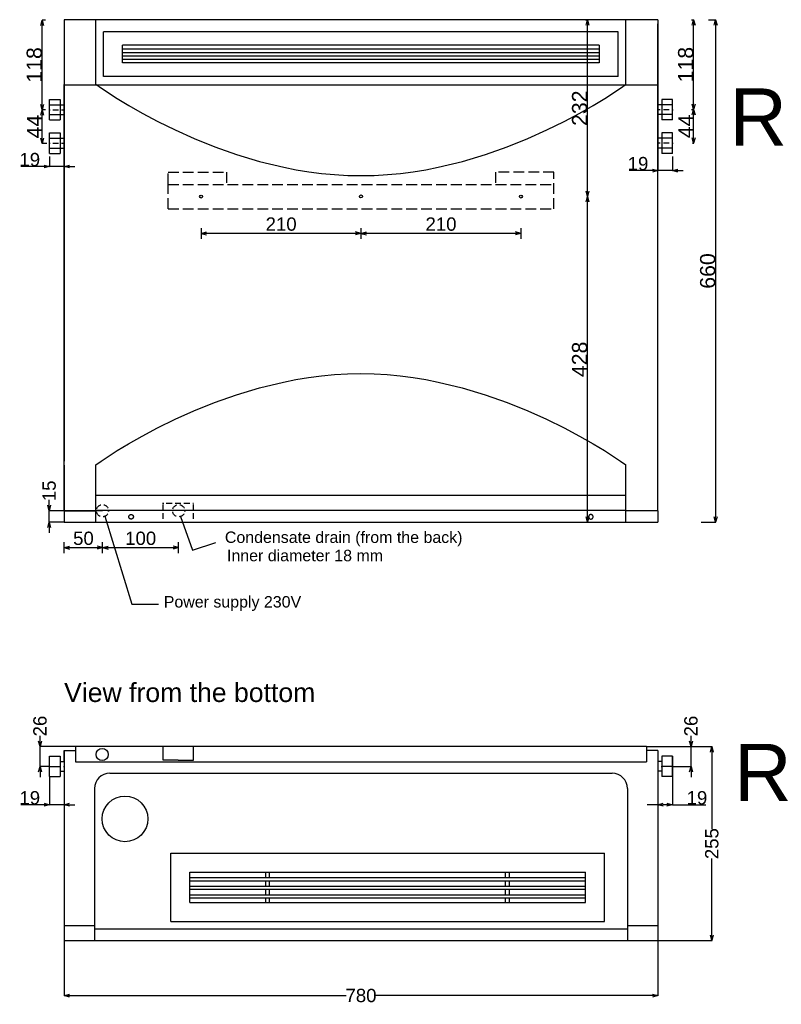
# Model space of a CAD drawing. Extents: x -655 to 2542, y -634 to 2168.
# Tile 2 of 4: x -58 to 942, y -634 to 660. Entities that reach past the tile are written whole.
import ezdxf

# ---------------------------------------------------------------- set-up
doc = ezdxf.new("R2010")
doc.units = 0
doc.header["$MEASUREMENT"] = 0
doc.linetypes.add('Achse', pattern=[11.5, 0, -4, 7.5, 0])
doc.linetypes.add('Hidden Line', pattern=[19.5611, 14.1111, -5.45])
for name, color, linetype in [('Desky', 7, 'Continuous'), ('Kóty délkové', 7, 'Continuous'), ('Křivky', 7, 'Continuous'), ('Nábytek a zařízení', 7, 'Continuous'), ('Oblouky a kružnice', 7, 'Continuous'), ('Popisky', 7, 'Continuous'), ('Střechy', 7, 'Continuous'), ('Textové bloky', 7, 'Continuous'), ('Zdi', 7, 'Continuous'), ('Čáry', 7, 'Continuous')]:
    doc.layers.add(name, color=color, linetype=linetype)
doc.styles.add('GENERATED_STYLE_1', font='ARIAL.ttf')
doc.styles.get("Standard").update_dxf_attribs({"font": 'txt', "bigfont": 'BIGFONT.SHX'})
doc.dimstyles.new('Dimstyle_300', dxfattribs={"dimtxt": 17.5, "dimasz": 7.125, "dimexe": 0.18, "dimexo": 0, "dimgap": 0.09, "dimtad": 1, "dimdec": 0, "dimzin": 0, "dimdsep": 46, "dimtxsty": 'GENERATED_STYLE_1', "dimblk": 'ARROWHEAD_3', "dimblk1": 'ARROWHEAD_3', "dimblk2": 'ARROWHEAD_3', "dimcen": 0.09, "dimclrd": 7, "dimclre": 7, "dimclrt": 7, "dimazin": 0, "dimtfac": 1, "dimtdec": 4, "dimtmove": 0, "dimatfit": 0, "dimfxl": 1, "dimtolj": 1, "dimtzin": 0, "dimarcsym": 0})
doc.dimstyles.new('Dimstyle_30F', dxfattribs={"dimtxt": 17.5, "dimasz": 7.125, "dimexe": 0.18, "dimexo": 0, "dimgap": 0.09, "dimtad": 1, "dimdec": 0, "dimzin": 0, "dimdsep": 46, "dimtxsty": 'GENERATED_STYLE_1', "dimblk": 'ARROWHEAD_3', "dimblk1": 'ARROWHEAD_3', "dimblk2": 'ARROWHEAD_3', "dimcen": 0.09, "dimclrd": 218, "dimclre": 218, "dimclrt": 7, "dimazin": 0, "dimtfac": 1, "dimtdec": 4, "dimtmove": 0, "dimatfit": 0, "dimfxl": 1, "dimtolj": 1, "dimtzin": 0, "dimarcsym": 0})
doc.dimstyles.new('Dimstyle_52E', dxfattribs={"dimtxt": 0.18, "dimasz": 9.12, "dimexe": 0.18, "dimexo": 0.0625, "dimgap": 0.09, "dimtad": 0, "dimtih": 1, "dimtoh": 1, "dimdec": 4, "dimzin": 0, "dimdsep": 46, "dimtxsty": 'Standard', "dimcen": 0.09, "dimadec": 0, "dimazin": 0, "dimtfac": 1, "dimtdec": 4, "dimtmove": 0, "dimatfit": 0, "dimldrblk": 'ARROWHEAD_5', "dimfxl": 1, "dimtolj": 1, "dimtzin": 0, "dimarcsym": 0})
doc.dimstyles.new('Peter', dxfattribs={"dimtxt": 20, "dimasz": 7.125, "dimexe": 0.18, "dimexo": 0, "dimgap": 0.09, "dimtad": 1, "dimdec": 0, "dimzin": 0, "dimdsep": 46, "dimtxsty": 'GENERATED_STYLE_1', "dimblk": 'ARROWHEAD_3', "dimblk1": 'ARROWHEAD_3', "dimblk2": 'ARROWHEAD_3', "dimcen": 0.09, "dimclrd": 7, "dimclre": 7, "dimclrt": 7, "dimazin": 0, "dimtfac": 1, "dimtdec": 4, "dimtmove": 0, "dimatfit": 0, "dimfxl": 1, "dimtolj": 1, "dimtzin": 0, "dimarcsym": 0})

# ---------------------------------------------------------------- blocks, each defined once
blk = doc.blocks.new('SPLINE_1', base_point=(3256, 21306.1))
at = {"layer": 'Křivky', "color": 7, "linetype": 'Continuous'}
blk.add_lwpolyline([(3256, 21306.1), (3263.3, 21311.3), (3284.1, 21324.9), (3299.1, 21334), (3316.9, 21344.1), (3337.3, 21354.9), (3360.1, 21366.1), (3385, 21377.3), (3412, 21388.2), (3440.7, 21398.3), (3471, 21407.4), (3502.7, 21415.1), (3519, 21418.3), (3535.6, 21421), (3552.5, 21423.2), (3569.5, 21424.8), (3586.8, 21425.8), (3604.2, 21426.1), (3621.6, 21425.8), (3638.9, 21424.8), (3655.9, 21423.2), (3672.8, 21421), (3689.4, 21418.3), (3705.7, 21415.1), (3737.4, 21407.4), (3767.7, 21398.3), (3796.4, 21388.2), (3823.4, 21377.3), (3848.3, 21366.1), (3871.1, 21354.9), (3891.5, 21344.1), (3909.3, 21334), (3924.3, 21324.9), (3945.1, 21311.3), (3952.4, 21306.1)], dxfattribs=at)
blk = doc.blocks.new('SPLINE_2', base_point=(3256, 21805.5))
at = {"layer": 'Křivky', "color": 7, "linetype": 'Continuous'}
blk.add_lwpolyline([(3256, 21805.5), (3263.3, 21800.3), (3284.1, 21786.7), (3299.1, 21777.6), (3316.9, 21767.5), (3337.3, 21756.6), (3360.1, 21745.5), (3385, 21734.3), (3412, 21723.4), (3440.7, 21713.3), (3471, 21704.2), (3502.7, 21696.5), (3519, 21693.3), (3535.6, 21690.6), (3552.5, 21688.4), (3569.5, 21686.8), (3586.8, 21685.8), (3604.2, 21685.5), (3621.6, 21685.8), (3638.9, 21686.8), (3655.9, 21688.4), (3672.8, 21690.6), (3689.4, 21693.3), (3705.7, 21696.5), (3737.4, 21704.2), (3767.7, 21713.3), (3796.4, 21723.4), (3823.4, 21734.3), (3848.3, 21745.5), (3871.1, 21756.6), (3891.5, 21767.5), (3909.3, 21777.6), (3924.3, 21786.7), (3945.1, 21800.3), (3952.4, 21805.5)], dxfattribs=at)
blk = doc.blocks.new('ARROWHEAD_3')
at = {"color": 0, "linetype": 'Continuous'}
blk.add_line((0, 0), (-1, 0), dxfattribs=at)
blk.add_lwpolyline([(-1, 0.2679), (0, 0), (-1, -0.2679)], dxfattribs=at)
blk = doc.blocks.new('*D324')
at = {"layer": 'Defpoints', "color": 0}
for p in [(-19.6, 15), (50.5, 15), (0, 0)]:
    blk.add_point(p, dxfattribs=at)
at = {"layer": 'Kóty délkové', "color": 218, "linetype": 'Continuous', "lineweight": -2}
for p, q in [((-19.6, 22.1), (-19.6, 29.3)), ((50.5, 15), (-19.8, 15)), ((-19.6, 0), (-19.6, 15)), ((0, 0), (-19.8, 0)), ((-19.6, 0), (-19.6, -14.2))]:
    blk.add_line(p, q, dxfattribs=at)
at = {"layer": 'Kóty délkové', "color": 218, "lineweight": -2, "xscale": 7.124999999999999, "yscale": 7.124999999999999, "zscale": 7.124999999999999}
for p, rotation in [((-19.6, 15), 269.9999999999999), ((-19.6, 0), 89.99999999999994)]:
    blk.add_blockref('ARROWHEAD_3', p, dxfattribs=dict(at, rotation=rotation))
at = {"layer": 'Kóty délkové', "color": 7, "linetype": 'Continuous', "insert": (-19.6, 41.1), "char_height": 17.5, "attachment_point": 5, "rotation": 90, "style": 'GENERATED_STYLE_1'}
blk.add_mtext('\\A1;15', dxfattribs=at)
blk = doc.blocks.new('*D6')
at = {"layer": 'Kóty délkové', "color": 218, "linetype": 'Continuous'}
for p, q in [((3214.4, 21190.4), (3214.4, 21204.5)), ((3214.4, 21197.5), (3221.7, 21199.4)), ((3214.4, 21197.5), (3264.9, 21197.5)), ((3214.4, 21197.5), (3221.7, 21195.5)), ((3264.9, 21197.5), (3257.7, 21199.4)), ((3264.9, 21197.5), (3257.7, 21195.5))]:
    blk.add_line(p, q, dxfattribs=at)
at = {"layer": 'Kóty délkové', "color": 7, "style": 'GENERATED_STYLE_1', "oblique": 0}
blk.add_text('50', height=17.5, dxfattribs=at).set_placement((3226.2, 21201))
blk = doc.blocks.new('*D7')
at = {"layer": 'Kóty délkové', "color": 218, "linetype": 'Continuous'}
for p, q in [((3214.4, 21197.5), (3264.9, 21197.5)), ((3264.9, 21197.5), (3257.7, 21199.4)), ((3264.9, 21197.5), (3257.7, 21195.5)), ((3264.9, 21190.4), (3264.9, 21204.5)), ((3264.9, 21197.5), (3272.1, 21199.4)), ((3264.9, 21197.5), (3364.9, 21197.5)), ((3264.9, 21197.5), (3272.1, 21195.5)), ((3364.9, 21197.5), (3357.7, 21199.4)), ((3364.9, 21197.5), (3357.7, 21195.5)), ((3364.9, 21190.4), (3364.9, 21204.5))]:
    blk.add_line(p, q, dxfattribs=at)
at = {"layer": 'Kóty délkové', "color": 7, "style": 'GENERATED_STYLE_1', "oblique": 0}
blk.add_text('100', height=17.5, dxfattribs=at).set_placement((3294.6, 21201))
blk = doc.blocks.new('*D325')
at = {"layer": 'Defpoints', "color": 0}
for p in [(765, -295), (850.9, -295), (780, -550)]:
    blk.add_point(p, dxfattribs=at)
at = {"layer": 'Kóty délkové', "color": 7, "linetype": 'Continuous', "lineweight": -2}
for p, q in [((765, -295), (851.1, -295)), ((850.9, -302.1), (850.9, -402.9)), ((850.9, -542.9), (850.9, -442.1)), ((780, -550), (851.1, -550))]:
    blk.add_line(p, q, dxfattribs=at)
at = {"layer": 'Kóty délkové', "color": 7, "lineweight": -2, "xscale": 7.124999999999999, "yscale": 7.124999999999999, "zscale": 7.124999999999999}
for p, rotation in [((850.9, -295), 89.99999999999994), ((850.9, -550), 269.9999999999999)]:
    blk.add_blockref('ARROWHEAD_3', p, dxfattribs=dict(at, rotation=rotation))
at = {"layer": 'Kóty délkové', "color": 7, "linetype": 'Continuous', "insert": (850.9, -422.5), "char_height": 17.5, "attachment_point": 5, "rotation": 90, "style": 'GENERATED_STYLE_1'}
blk.add_mtext('\\A1;255', dxfattribs=at)
blk = doc.blocks.new('*D326')
at = {"layer": 'Defpoints', "color": 0}
for p in [(0, -550), (780, -550), (780, -622.2)]:
    blk.add_point(p, dxfattribs=at)
at = {"layer": 'Kóty délkové', "color": 7, "linetype": 'Continuous', "lineweight": -2}
for p, q in [((0, -550), (0, -622.4)), ((780, -550), (780, -622.4)), ((7.1, -622.2), (370.7, -622.2)), ((772.9, -622.2), (409.3, -622.2))]:
    blk.add_line(p, q, dxfattribs=at)
at = {"layer": 'Kóty délkové', "color": 7, "lineweight": -2, "xscale": 7.124999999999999, "yscale": 7.124999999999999, "zscale": 7.124999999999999}
for p, rotation in [((0, -622.2), 179.9999999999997), ((780, -622.2), 359.9999999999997)]:
    blk.add_blockref('ARROWHEAD_3', p, dxfattribs=dict(at, rotation=rotation))
at = {"layer": 'Kóty délkové', "color": 7, "linetype": 'Continuous', "insert": (390, -622.2), "char_height": 17.5, "attachment_point": 5, "style": 'GENERATED_STYLE_1'}
blk.add_mtext('\\A1;780', dxfattribs=at)
blk = doc.blocks.new('*D329')
at = {"layer": 'Defpoints', "color": 0}
for p in [(0, 660), (-19, 480.5), (-19, 467.3)]:
    blk.add_point(p, dxfattribs=at)
at = {"layer": 'Kóty délkové', "color": 7, "linetype": 'Continuous', "lineweight": -2}
for p, q in [((0, 660), (0, 467.1)), ((-19, 480.5), (-19, 467.1)), ((-19, 467.3), (-56.9, 467.3)), ((0, 467.3), (-19, 467.3)), ((0, 467.3), (14.3, 467.3))]:
    blk.add_line(p, q, dxfattribs=at)
at = {"layer": 'Kóty délkové', "color": 7, "lineweight": -2, "xscale": 7.124999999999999, "yscale": 7.124999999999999, "zscale": 7.124999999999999}
blk.add_blockref('ARROWHEAD_3', (-19, 467.3), dxfattribs=at)
at = {"layer": 'Kóty délkové', "color": 7, "lineweight": -2, "xscale": 7.124999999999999, "yscale": 7.124999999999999, "zscale": 7.124999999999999, "rotation": 180}
blk.add_blockref('ARROWHEAD_3', (0, 467.3), dxfattribs=at)
at = {"layer": 'Kóty délkové', "color": 7, "linetype": 'Continuous', "insert": (-45.1, 476.3), "char_height": 17.5, "attachment_point": 5, "style": 'GENERATED_STYLE_1'}
blk.add_mtext('\\A1;19', dxfattribs=at)
blk = doc.blocks.new('*D330')
at = {"layer": 'Defpoints', "color": 0}
for p in [(780, 660), (799, 480.5), (780, 462)]:
    blk.add_point(p, dxfattribs=at)
at = {"layer": 'Kóty délkové', "color": 7, "linetype": 'Continuous', "lineweight": -2}
for p, q in [((780, 660), (780, 461.8)), ((799, 480.5), (799, 461.8)), ((780, 462), (742.1, 462)), ((799, 462), (780, 462)), ((799, 462), (813.2, 462))]:
    blk.add_line(p, q, dxfattribs=at)
at = {"layer": 'Kóty délkové', "color": 7, "lineweight": -2, "xscale": 7.124999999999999, "yscale": 7.124999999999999, "zscale": 7.124999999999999}
blk.add_blockref('ARROWHEAD_3', (780, 462), dxfattribs=at)
at = {"layer": 'Kóty délkové', "color": 7, "lineweight": -2, "xscale": 7.124999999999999, "yscale": 7.124999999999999, "zscale": 7.124999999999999, "rotation": 180}
blk.add_blockref('ARROWHEAD_3', (799, 462), dxfattribs=at)
at = {"layer": 'Kóty délkové', "color": 7, "linetype": 'Continuous', "insert": (753.9, 471), "char_height": 17.5, "attachment_point": 5, "style": 'GENERATED_STYLE_1'}
blk.add_mtext('\\A1;19', dxfattribs=at)
blk = doc.blocks.new('*D331')
at = {"layer": 'Defpoints', "color": 0}
for p in [(765, -295), (823.5, -295), (799, -321)]:
    blk.add_point(p, dxfattribs=at)
at = {"layer": 'Kóty délkové', "color": 7, "linetype": 'Continuous', "lineweight": -2}
for p, q in [((823.5, -287.9), (823.5, -280.8)), ((765, -295), (823.7, -295)), ((823.5, -321), (823.5, -295)), ((799, -321), (823.7, -321)), ((823.5, -321), (823.5, -335.3))]:
    blk.add_line(p, q, dxfattribs=at)
at = {"layer": 'Kóty délkové', "color": 7, "lineweight": -2, "xscale": 7.124999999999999, "yscale": 7.124999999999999, "zscale": 7.124999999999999}
for p, rotation in [((823.5, -295), 270), ((823.5, -321), 90)]:
    blk.add_blockref('ARROWHEAD_3', p, dxfattribs=dict(at, rotation=rotation))
at = {"layer": 'Kóty délkové', "color": 7, "linetype": 'Continuous', "insert": (823.5, -268), "char_height": 17.5, "attachment_point": 5, "rotation": 90, "style": 'GENERATED_STYLE_1'}
blk.add_mtext('\\A1;26', dxfattribs=at)
blk = doc.blocks.new('*D332')
at = {"layer": 'Defpoints', "color": 0}
for p in [(-31.6, -295), (15, -295), (-19, -321)]:
    blk.add_point(p, dxfattribs=at)
at = {"layer": 'Kóty délkové', "color": 7, "linetype": 'Continuous', "lineweight": -2}
for p, q in [((-31.6, -287.9), (-31.6, -280.8)), ((15, -295), (-31.8, -295)), ((-31.6, -321), (-31.6, -295)), ((-19, -321), (-31.8, -321)), ((-31.6, -321), (-31.6, -335.3))]:
    blk.add_line(p, q, dxfattribs=at)
at = {"layer": 'Kóty délkové', "color": 7, "lineweight": -2, "xscale": 7.124999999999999, "yscale": 7.124999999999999, "zscale": 7.124999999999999}
for p, rotation in [((-31.6, -295), 270), ((-31.6, -321), 89.99999999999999)]:
    blk.add_blockref('ARROWHEAD_3', p, dxfattribs=dict(at, rotation=rotation))
at = {"layer": 'Kóty délkové', "color": 7, "linetype": 'Continuous', "insert": (-31.6, -268), "char_height": 17.5, "attachment_point": 5, "rotation": 90, "style": 'GENERATED_STYLE_1'}
blk.add_mtext('\\A1;26', dxfattribs=at)
blk = doc.blocks.new('*D51')
at = {"layer": 'Kóty délkové', "color": 7, "linetype": 'Continuous'}
for p, q in [((3604.2, 21625.6), (3394.2, 21625.6)), ((3604.2, 21625.6), (3597, 21627.5)), ((3604.2, 21625.6), (3597, 21623.6)), ((3604.2, 21632.6), (3604.2, 21618.5)), ((3604.2, 21625.6), (3611.4, 21627.5)), ((3814.2, 21625.6), (3604.2, 21625.6)), ((3604.2, 21625.6), (3611.4, 21623.6)), ((3814.2, 21625.6), (3807, 21627.5)), ((3814.2, 21625.6), (3807, 21623.6)), ((3814.2, 21632.6), (3814.2, 21618.5))]:
    blk.add_line(p, q, dxfattribs=at)
at = {"layer": 'Kóty délkové', "color": 7, "style": 'GENERATED_STYLE_1', "oblique": 0}
blk.add_text('210', height=17.5, dxfattribs=at).set_placement((3688.9, 21629.1))
blk = doc.blocks.new('*D52')
at = {"layer": 'Kóty délkové', "color": 7, "linetype": 'Continuous'}
for p, q in [((3394.2, 21632.6), (3394.2, 21618.5)), ((3394.2, 21625.6), (3401.4, 21627.5)), ((3604.2, 21625.6), (3394.2, 21625.6)), ((3394.2, 21625.6), (3401.4, 21623.6)), ((3604.2, 21625.6), (3597, 21627.5)), ((3604.2, 21625.6), (3597, 21623.6))]:
    blk.add_line(p, q, dxfattribs=at)
at = {"layer": 'Kóty délkové', "color": 7, "style": 'GENERATED_STYLE_1', "oblique": 0}
blk.add_text('210', height=17.5, dxfattribs=at).set_placement((3478.9, 21629.1))
blk = doc.blocks.new('*D333')
at = {"layer": 'Defpoints', "color": 0}
for p in [(0, -300), (-19, -334.5), (-19, -371.4)]:
    blk.add_point(p, dxfattribs=at)
at = {"layer": 'Kóty délkové', "color": 7, "linetype": 'Continuous', "lineweight": -2}
for p, q in [((0, -300), (0, -371.6)), ((-19, -334.5), (-19, -371.6)), ((-19, -371.4), (-56.9, -371.4)), ((0, -371.4), (-19, -371.4)), ((0, -371.4), (14.2, -371.4))]:
    blk.add_line(p, q, dxfattribs=at)
at = {"layer": 'Kóty délkové', "color": 7, "lineweight": -2, "xscale": 7.124999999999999, "yscale": 7.124999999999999, "zscale": 7.124999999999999}
blk.add_blockref('ARROWHEAD_3', (-19, -371.4), dxfattribs=at)
at = {"layer": 'Kóty délkové', "color": 7, "lineweight": -2, "xscale": 7.124999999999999, "yscale": 7.124999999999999, "zscale": 7.124999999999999, "rotation": 180}
blk.add_blockref('ARROWHEAD_3', (0, -371.4), dxfattribs=at)
at = {"layer": 'Kóty délkové', "color": 7, "linetype": 'Continuous', "insert": (-45.1, -362.4), "char_height": 17.5, "attachment_point": 5, "style": 'GENERATED_STYLE_1'}
blk.add_mtext('\\A1;19', dxfattribs=at)
blk = doc.blocks.new('*D334')
at = {"layer": 'Defpoints', "color": 0}
for p in [(780, -300), (799, -307.5), (780, -371.4)]:
    blk.add_point(p, dxfattribs=at)
at = {"layer": 'Kóty délkové', "color": 7, "linetype": 'Continuous', "lineweight": -2}
for p, q in [((780, -300), (780, -371.6)), ((799, -307.5), (799, -371.6)), ((780, -371.4), (765.8, -371.4)), ((791.9, -371.4), (787.1, -371.4)), ((799, -371.4), (843.1, -371.4)), ((799, -371.4), (813.3, -371.4))]:
    blk.add_line(p, q, dxfattribs=at)
at = {"layer": 'Kóty délkové', "color": 7, "lineweight": -2, "xscale": 7.124999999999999, "yscale": 7.124999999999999, "zscale": 7.124999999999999, "rotation": 180}
blk.add_blockref('ARROWHEAD_3', (780, -371.4), dxfattribs=at)
at = {"layer": 'Kóty délkové', "color": 7, "lineweight": -2, "xscale": 7.124999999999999, "yscale": 7.124999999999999, "zscale": 7.124999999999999}
blk.add_blockref('ARROWHEAD_3', (799, -371.4), dxfattribs=at)
at = {"layer": 'Kóty délkové', "color": 7, "linetype": 'Continuous', "insert": (831.3, -362.4), "char_height": 17.5, "attachment_point": 5, "style": 'GENERATED_STYLE_1'}
blk.add_mtext('\\A1;19', dxfattribs=at)
blk = doc.blocks.new('ARROWHEAD_5')
at = {"color": 0, "linetype": 'Continuous'}
blk.add_line((0, 0), (-1, 0), dxfattribs=at)
blk.add_solid([(-1, 0.2679), (0, 0), (-1, -0.2679), (-1, 0.2679)], dxfattribs=at)
blk = doc.blocks.new('*D349')
at = {"color": 7, "linetype": 'Continuous', "lineweight": -2}
for p, q in [((846.5, 660), (856, 660)), ((855.8, 652.9), (855.8, 7.1)), ((837, 0), (856, 0))]:
    blk.add_line(p, q, dxfattribs=at)
at = {"layer": 'Defpoints', "color": 0}
for p in [(846.5, 660), (837, 0), (855.8, 0)]:
    blk.add_point(p, dxfattribs=at)
at = {"color": 7, "lineweight": -2, "xscale": 7.124999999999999, "yscale": 7.124999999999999, "zscale": 7.124999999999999}
for p, rotation in [((855.8, 660), 90), ((855.8, 0), 270)]:
    blk.add_blockref('ARROWHEAD_3', p, dxfattribs=dict(at, rotation=rotation))
at = {"color": 7, "linetype": 'Continuous', "lineweight": 0, "insert": (845.5, 330), "char_height": 20, "attachment_point": 5, "rotation": 90, "style": 'GENERATED_STYLE_1'}
blk.add_mtext('\\A1;660', dxfattribs=at)
blk = doc.blocks.new('*D356')
at = {"color": 7, "linetype": 'Continuous', "lineweight": -2}
for p, q in [((-24.3, 659.8), (-29, 659.8)), ((-28.8, 548.9), (-28.8, 652.7)), ((-24.3, 541.8), (-29, 541.8))]:
    blk.add_line(p, q, dxfattribs=at)
at = {"layer": 'Defpoints', "color": 0}
for p in [(-28.8, 659.8), (-24.3, 659.8), (-24.3, 541.8)]:
    blk.add_point(p, dxfattribs=at)
at = {"color": 7, "lineweight": -2, "xscale": 7.124999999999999, "yscale": 7.124999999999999, "zscale": 7.124999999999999}
for p, rotation in [((-28.8, 659.8), 90), ((-28.8, 541.8), 270)]:
    blk.add_blockref('ARROWHEAD_3', p, dxfattribs=dict(at, rotation=rotation))
at = {"color": 7, "linetype": 'Continuous', "lineweight": 0, "insert": (-39.1, 600.8), "char_height": 20, "attachment_point": 5, "rotation": 90, "style": 'GENERATED_STYLE_1'}
blk.add_mtext('\\A1;118', dxfattribs=at)
blk = doc.blocks.new('*D357')
at = {"color": 7, "linetype": 'Continuous', "lineweight": -2}
for p, q in [((-24.3, 541.8), (-29, 541.8)), ((-28.8, 504.7), (-28.8, 534.6)), ((-22.8, 497.6), (-29, 497.6))]:
    blk.add_line(p, q, dxfattribs=at)
at = {"layer": 'Defpoints', "color": 0}
for p in [(-28.8, 541.8), (-24.3, 541.8), (-22.8, 497.6)]:
    blk.add_point(p, dxfattribs=at)
at = {"color": 7, "lineweight": -2, "xscale": 7.124999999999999, "yscale": 7.124999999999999, "zscale": 7.124999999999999}
for p, rotation in [((-28.8, 541.8), 90), ((-28.8, 497.6), 270)]:
    blk.add_blockref('ARROWHEAD_3', p, dxfattribs=dict(at, rotation=rotation))
at = {"color": 7, "linetype": 'Continuous', "lineweight": 0, "insert": (-38.9, 519.7), "char_height": 20, "attachment_point": 5, "rotation": 90, "style": 'GENERATED_STYLE_1'}
blk.add_mtext('\\A1;44', dxfattribs=at)
blk = doc.blocks.new('*D361')
at = {"color": 7, "linetype": 'Continuous', "lineweight": -2}
for p, q in [((824.1, 660.2), (827.1, 660.2)), ((826.9, 549.3), (826.9, 653.1)), ((824.1, 542.2), (827.1, 542.2))]:
    blk.add_line(p, q, dxfattribs=at)
at = {"layer": 'Defpoints', "color": 0}
for p in [(824.1, 660.2), (826.9, 660.2), (824.1, 542.2)]:
    blk.add_point(p, dxfattribs=at)
at = {"color": 7, "lineweight": -2, "xscale": 7.124999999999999, "yscale": 7.124999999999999, "zscale": 7.124999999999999}
for p, rotation in [((826.9, 660.2), 90), ((826.9, 542.2), 270)]:
    blk.add_blockref('ARROWHEAD_3', p, dxfattribs=dict(at, rotation=rotation))
at = {"color": 7, "linetype": 'Continuous', "lineweight": 0, "insert": (816.6, 601.2), "char_height": 20, "attachment_point": 5, "rotation": 90, "style": 'GENERATED_STYLE_1'}
blk.add_mtext('\\A1;118', dxfattribs=at)
blk = doc.blocks.new('*D362')
at = {"color": 7, "linetype": 'Continuous', "lineweight": -2}
for p, q in [((824.1, 542.2), (827.1, 542.2)), ((826.9, 505.1), (826.9, 535.1)), ((825.6, 498), (827.1, 498))]:
    blk.add_line(p, q, dxfattribs=at)
at = {"layer": 'Defpoints', "color": 0}
for p in [(824.1, 542.2), (826.9, 542.2), (825.6, 498)]:
    blk.add_point(p, dxfattribs=at)
at = {"color": 7, "lineweight": -2, "xscale": 7.124999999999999, "yscale": 7.124999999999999, "zscale": 7.124999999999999}
for p, rotation in [((826.9, 542.2), 90), ((826.9, 498), 270)]:
    blk.add_blockref('ARROWHEAD_3', p, dxfattribs=dict(at, rotation=rotation))
at = {"color": 7, "linetype": 'Continuous', "lineweight": 0, "insert": (816.8, 520.1), "char_height": 20, "attachment_point": 5, "rotation": 90, "style": 'GENERATED_STYLE_1'}
blk.add_mtext('\\A1;44', dxfattribs=at)
blk = doc.blocks.new('*D376')
at = {"color": 7, "linetype": 'Continuous', "lineweight": -2}
for p, q in [((684.8, 660), (687.8, 660)), ((687.6, 435), (687.6, 652.9)), ((687.5, 427.8), (687.8, 427.8))]:
    blk.add_line(p, q, dxfattribs=at)
at = {"layer": 'Defpoints', "color": 0}
for p in [(684.8, 660), (687.6, 660), (687.5, 427.8)]:
    blk.add_point(p, dxfattribs=at)
at = {"color": 7, "lineweight": -2, "xscale": 7.124999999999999, "yscale": 7.124999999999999, "zscale": 7.124999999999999}
for p, rotation in [((687.6, 660), 90), ((687.6, 427.8), 270)]:
    blk.add_blockref('ARROWHEAD_3', p, dxfattribs=dict(at, rotation=rotation))
at = {"color": 7, "linetype": 'Continuous', "lineweight": 0, "insert": (677.3, 543.9), "char_height": 20, "attachment_point": 5, "rotation": 90, "style": 'GENERATED_STYLE_1'}
blk.add_mtext('\\A1;232', dxfattribs=at)
blk = doc.blocks.new('*D377')
at = {"color": 7, "linetype": 'Continuous', "lineweight": -2}
for p, q in [((687.8, 427.8), (687.5, 427.8)), ((687.6, 7.1), (687.6, 420.7)), ((686.3, 0), (687.8, 0))]:
    blk.add_line(p, q, dxfattribs=at)
at = {"layer": 'Defpoints', "color": 0}
for p in [(687.6, 427.8), (687.8, 427.8), (686.3, 0)]:
    blk.add_point(p, dxfattribs=at)
at = {"color": 7, "lineweight": -2, "xscale": 7.124999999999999, "yscale": 7.124999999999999, "zscale": 7.124999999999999}
for p, rotation in [((687.6, 427.8), 90), ((687.6, 0), 270)]:
    blk.add_blockref('ARROWHEAD_3', p, dxfattribs=dict(at, rotation=rotation))
at = {"color": 7, "linetype": 'Continuous', "lineweight": 0, "insert": (677.3, 213.9), "char_height": 20, "attachment_point": 5, "rotation": 90, "style": 'GENERATED_STYLE_1'}
blk.add_mtext('\\A1;428', dxfattribs=at)
blk = doc.blocks.new('DIM_17', base_point=(3264.9, 21197.5))
at = {"layer": 'Kóty délkové', "color": 218, "linetype": 'Continuous'}
dim = blk.add_linear_dim(base=(3264.8951, 21197.4807), p1=(3214.4203, 21230.9871), p2=(3264.8951, 21245.9871), dimstyle='Dimstyle_30F', dxfattribs=at)
dim.commit()
dim.dimension.update_dxf_attribs({"geometry": '*D6', "text_midpoint": (3232.9077, 21209.7307), "text_rotation": 360})
dim = blk.add_aligned_dim(p1=(3264.9, 21246), p2=(3364.9, 21246), distance=-48.5, dimstyle='Dimstyle_30F', dxfattribs=at)
dim.commit()
dim.dimension.update_dxf_attribs({"geometry": '*D7', "text_midpoint": (3301.4, 21209.7)})
blk = doc.blocks.new('DIM_42', base_point=(3604.2, 21625.6))
at = {"layer": 'Kóty délkové', "color": 7, "linetype": 'Continuous'}
for p1, p2, picture, middle in [((3814.2, 21674), (3604.2, 21674), '*D51', (3695.7, 21637.8)), ((3604.2, 21674), (3394.2, 21674), '*D52', (3485.7, 21637.8))]:
    dim = blk.add_aligned_dim(p1=p1, p2=p2, distance=48.4, dimstyle='Dimstyle_300', dxfattribs=at)
    dim.commit()
    dim.dimension.update_dxf_attribs({"geometry": picture, "text_midpoint": middle})

msp = doc.modelspace()

# ---------------------------------------------------------------- linework, layer by layer
at = {"layer": 'Desky', "color": 7, "linetype": 'Continuous'}
for p, q in [((0, 15), (0, 20)), ((0, 15), (41.6, 15)), ((738, 15.1), (780, 15.1)), ((780, 15), (780, 20))]:
    msp.add_line(p, q, dxfattribs=at)
at = {"layer": 'Nábytek a zařízení', "color": 7, "linetype": 'Continuous'}
for p, q in [((51.6, 585.4), (51.6, 644.4)), ((728, 644.4), (51.6, 644.4)), ((728, 585.7), (728, 644.4)), ((76.6, 603.7), (76.6, 626.8)), ((703, 626.8), (76.6, 626.8)), ((703, 621.3), (76.6, 621.3)), ((76.6, 617), (703, 617)), ((703, 612.4), (76.6, 612.4)), ((76.6, 608.2), (703, 608.2)), ((703, 603.4), (76.6, 603.4)), ((728, 585.7), (51.6, 585.7)), ((728, 585.4), (51.6, 585.4)), ((738, 35.1), (41.6, 35.1)), ((738, 15.1), (41.6, 15.1)), ((125, 0), (125.4, 0)), ((125.4, 0), (126.5, 0)), ((126.5, 0), (128.3, 0)), ((128.3, 0), (130.8, 0)), ((130.8, 0), (133.9, 0)), ((133.9, 0), (137.5, 0)), ((137.5, 0), (141.4, 0)), ((141.4, 0), (145.7, 0)), ((145.7, 0), (150, 0)), ((150, 0), (154.3, 0)), ((154.3, 0), (158.6, 0)), ((158.6, 0), (162.5, 0)), ((162.5, 0), (166.1, 0)), ((166.1, 0), (169.2, 0)), ((169.2, 0), (171.7, 0)), ((171.7, 0), (173.5, 0)), ((173.5, 0), (174.6, 0)), ((174.6, 0), (175, 0))]:
    msp.add_line(p, q, dxfattribs=at)
at = {"layer": 'Oblouky a kružnice', "color": 7, "linetype": 'Continuous'}
for centre, radius in [((180, 427.8), 2), ((390, 428), 2), ((600, 427.8), 2), ((50, -305.3), 8), ((80, -390), 30)]:
    msp.add_circle(centre, radius, dxfattribs=at)
at = {"layer": 'Oblouky a kružnice', "color": 7, "linetype": 'Achse'}
for centre in [(50.5, 15), (150.5, 15)]:
    msp.add_circle(centre, 8, dxfattribs=at)
at = {"layer": 'Oblouky a kružnice', "color": 7, "linetype": 'Continuous'}
for centre, start, end in [((60, -350), 90, 180), ((720, -350), 0, 90)]:
    msp.add_arc(centre, 20, start, end, dxfattribs=at)
at = {"layer": 'Střechy', "color": 7, "linetype": 'Continuous'}
for p, q in [((780, 660), (0, 660)), ((41.6, 574.5), (41.6, 660)), ((738, 574.5), (738, 660)), ((0, 655), (0, 575)), ((780, 575), (780, 655)), ((703, 626.8), (703, 603.4)), ((0, 567.9), (0, 575)), ((0, 574.5), (41.6, 574.5)), ((41.6, 574.5), (738, 574.5)), ((738, 574.5), (780, 574.5)), ((780, 567.9), (780, 575))]:
    msp.add_line(p, q, dxfattribs=at)
at = {"layer": 'Zdi', "color": 7, "linetype": 'Continuous'}
for p, q in [((0, 575), (0, 80)), ((780, 80), (780, 575)), ((0, 20), (0, 567.9)), ((780, 20), (780, 567.9)), ((0, 75), (0, 15)), ((41.6, 0), (41.6, 75.1)), ((738, 0), (738, 75.1)), ((780, 15), (780, 75)), ((0, 15), (0, 0)), ((780, 15), (780, 0)), ((0, 0), (25, 0)), ((25, 0), (125, 0)), ((85, 7.5), (85.1, 7.8)), ((85, 7.3), (85, 7.5)), ((85, 7), (85, 7.3)), ((85, 6.7), (85, 7)), ((85, 6.5), (85, 6.7)), ((85.1, 6.2), (85, 6.5)), ((85.1, 7.8), (85.2, 8)), ((85.2, 6), (85.1, 6.2)), ((85.2, 8), (85.3, 8.3)), ((85.3, 5.7), (85.2, 6)), ((85.3, 8.3), (85.4, 8.5)), ((85.4, 5.5), (85.3, 5.7)), ((85.4, 8.5), (85.5, 8.7)), ((85.5, 5.3), (85.4, 5.5)), ((85.5, 8.7), (85.7, 8.9)), ((85.7, 5.1), (85.5, 5.3)), ((85.7, 8.9), (85.9, 9.1)), ((85.9, 4.9), (85.7, 5.1)), ((85.9, 9.1), (86.1, 9.3)), ((86.1, 4.7), (85.9, 4.9)), ((86.1, 9.3), (86.3, 9.5)), ((86.3, 4.5), (86.1, 4.7)), ((86.3, 9.5), (86.5, 9.6)), ((86.5, 4.4), (86.3, 4.5)), ((86.5, 9.6), (86.7, 9.7)), ((86.7, 4.3), (86.5, 4.4)), ((86.7, 9.7), (87, 9.8)), ((87, 4.2), (86.7, 4.3)), ((87, 9.8), (87.2, 9.9)), ((87.2, 4.1), (87, 4.2)), ((87.2, 9.9), (87.5, 10)), ((87.5, 4), (87.2, 4.1)), ((87.5, 10), (87.7, 10)), ((87.7, 4), (87.5, 4)), ((87.7, 10), (88, 10)), ((88, 4), (87.7, 4)), ((88, 10), (88.3, 10)), ((88.3, 4), (88, 4)), ((88.3, 10), (88.5, 10)), ((88.5, 4), (88.3, 4)), ((88.5, 10), (88.8, 9.9)), ((88.8, 4.1), (88.5, 4)), ((88.8, 9.9), (89, 9.8)), ((89, 4.2), (88.8, 4.1)), ((89, 9.8), (89.3, 9.7)), ((89.3, 4.3), (89, 4.2)), ((89.3, 9.7), (89.5, 9.6)), ((89.5, 4.4), (89.3, 4.3)), ((89.5, 9.6), (89.7, 9.5)), ((89.7, 4.5), (89.5, 4.4)), ((89.7, 9.5), (89.9, 9.3)), ((89.9, 4.7), (89.7, 4.5)), ((89.9, 9.3), (90.1, 9.1)), ((90.1, 4.9), (89.9, 4.7)), ((90.1, 9.1), (90.3, 8.9)), ((90.3, 5.1), (90.1, 4.9)), ((90.3, 8.9), (90.5, 8.7)), ((90.5, 5.3), (90.3, 5.1)), ((90.5, 8.7), (90.6, 8.5)), ((90.6, 5.5), (90.5, 5.3)), ((90.6, 8.5), (90.7, 8.3)), ((90.7, 5.7), (90.6, 5.5)), ((90.7, 8.3), (90.8, 8)), ((90.8, 6), (90.7, 5.7)), ((90.8, 8), (90.9, 7.8)), ((90.9, 6.2), (90.8, 6)), ((90.9, 7.8), (91, 7.5)), ((91, 6.5), (90.9, 6.2)), ((91, 7.5), (91, 7.3)), ((91, 7.3), (91, 7)), ((91, 7), (91, 6.7)), ((91, 6.7), (91, 6.5)), ((175, 0), (755, 0)), ((689.1, 7.8), (689, 7.5)), ((689, 7.5), (689, 7.3)), ((689, 7.3), (689, 7)), ((689, 7), (689, 6.7)), ((689, 6.7), (689, 6.5)), ((689, 6.5), (689.1, 6.2)), ((689.2, 8), (689.1, 7.8)), ((689.1, 6.2), (689.2, 6)), ((689.3, 8.3), (689.2, 8)), ((689.2, 6), (689.3, 5.7)), ((689.4, 8.5), (689.3, 8.3)), ((689.5, 8.7), (689.4, 8.5)), ((689.4, 5.5), (689.5, 5.3)), ((689.7, 8.9), (689.5, 8.7)), ((689.5, 5.3), (689.7, 5.1)), ((689.9, 9.1), (689.7, 8.9)), ((689.7, 5.1), (689.9, 4.9)), ((690.1, 9.3), (689.9, 9.1)), ((690.3, 9.5), (690.1, 9.3)), ((690.1, 4.7), (690.3, 4.5)), ((690.5, 9.6), (690.3, 9.5)), ((690.3, 4.5), (690.5, 4.4)), ((690.7, 9.7), (690.5, 9.6)), ((691, 9.8), (690.7, 9.7)), ((690.7, 4.3), (691, 4.2)), ((691.2, 9.9), (691, 9.8)), ((691, 4.2), (691.2, 4.1)), ((691.5, 10), (691.2, 9.9)), ((691.7, 10), (691.5, 10)), ((691.5, 4), (691.7, 4)), ((692, 10), (691.7, 10)), ((692.3, 10), (692, 10)), ((692, 4), (692.3, 4)), ((692.5, 10), (692.3, 10)), ((692.8, 9.9), (692.5, 10)), ((692.5, 4), (692.8, 4.1)), ((693, 9.8), (692.8, 9.9)), ((693.3, 9.7), (693, 9.8)), ((693, 4.2), (693.3, 4.3)), ((693.5, 9.6), (693.3, 9.7)), ((693.3, 4.3), (693.5, 4.4)), ((693.7, 9.5), (693.5, 9.6)), ((693.9, 9.3), (693.7, 9.5)), ((693.7, 4.5), (693.9, 4.7)), ((694.1, 9.1), (693.9, 9.3)), ((693.9, 4.7), (694.1, 4.9)), ((694.3, 8.9), (694.1, 9.1)), ((694.5, 8.7), (694.3, 8.9)), ((694.3, 5.1), (694.5, 5.3)), ((694.6, 8.5), (694.5, 8.7)), ((694.5, 5.3), (694.6, 5.5)), ((694.7, 8.3), (694.6, 8.5)), ((694.6, 5.5), (694.7, 5.7)), ((694.8, 8), (694.7, 8.3)), ((694.9, 7.8), (694.8, 8)), ((694.8, 6), (694.9, 6.2)), ((695, 7.5), (694.9, 7.8)), ((694.9, 6.2), (695, 6.5)), ((695, 7.3), (695, 7.5)), ((695, 7), (695, 7.3)), ((695, 6.7), (695, 7)), ((695, 6.5), (695, 6.7)), ((755, 0), (780, 0))]:
    msp.add_line(p, q, dxfattribs=at)
at = {"layer": 'Čáry', "color": 1, "linetype": 'Continuous'}
for p, q in [((-19, 528.5), (-19, 555.5)), ((-19, 555.5), (-5, 555.5)), ((-19, 548.5), (0, 548.5)), ((-5, 555.5), (-5, 528.5)), ((799, 548.5), (780, 548.5)), ((799, 555.5), (785, 555.5)), ((785, 555.5), (785, 528.5)), ((799, 528.5), (799, 555.5)), ((-19, 535.5), (0, 535.5)), ((799, 535.5), (780, 535.5)), ((-19, 528.5), (-5, 528.5)), ((799, 528.5), (785, 528.5)), ((-19, 484.5), (-19, 511.5)), ((-19, 511.5), (-5, 511.5)), ((-5, 511.5), (-5, 484.5)), ((780, 508.6), (780, 497.6)), ((799, 511.5), (785, 511.5)), ((785, 511.5), (785, 484.5)), ((799, 484.5), (799, 511.5)), ((-19, 504.5), (0, 504.5)), ((799, 504.5), (780, 504.5)), ((-19, 491.5), (0, 491.5)), ((-19, 484.5), (-5, 484.5)), ((799, 491.5), (780, 491.5)), ((799, 484.5), (785, 484.5)), ((-19, -334.5), (-19, -307.5)), ((-19, -307.5), (-5, -307.5)), ((-5, -307.5), (-5, -334.5)), ((799, -307.5), (785, -307.5)), ((785, -307.5), (785, -334.5)), ((799, -334.5), (799, -307.5)), ((-19, -321), (-5, -321)), ((-5, -314.5), (0, -314.5)), ((785, -314.5), (780, -314.5)), ((799, -321), (785, -321)), ((-19, -334.5), (-5, -334.5)), ((-5, -327.5), (0, -327.5)), ((785, -327.5), (780, -327.5)), ((799, -334.5), (785, -334.5))]:
    msp.add_line(p, q, dxfattribs=at)
at = {"layer": 'Čáry', "color": 1, "linetype": 'Achse'}
for p, q in [((-19, 542), (0, 542)), ((799, 542), (780, 542)), ((-19, 498), (0, 498)), ((799, 498), (780, 498)), ((-5, -321), (0, -321)), ((785, -321), (780, -321))]:
    msp.add_line(p, q, dxfattribs=at)
at = {"layer": 'Čáry', "color": 7, "linetype": 'Hidden Line'}
for p, q in [((136.5, 443.8), (136.5, 459.8)), ((136.5, 459.8), (213.5, 459.8)), ((213.5, 459.8), (213.5, 443.8)), ((643.5, 459.8), (566.5, 459.8)), ((566.5, 459.8), (566.5, 443.8)), ((643.5, 411.8), (643.5, 459.8)), ((136.5, 411.8), (136.5, 443.8)), ((136.5, 443.8), (643.5, 443.8)), ((136.5, 411.8), (643.5, 411.8))]:
    msp.add_line(p, q, dxfattribs=at)
at = {"layer": 'Čáry', "color": 7, "linetype": 'Achse'}
for p, q in [((130, 0), (130, 25)), ((130, 25), (170, 25)), ((170, 0), (170, 25))]:
    msp.add_line(p, q, dxfattribs=at)
at = {"layer": 'Čáry', "color": 7, "linetype": 'Continuous'}
for p, q in [((15, -295), (15, -315)), ((765, -295), (15, -295)), ((130, -312.7), (130, -295)), ((170, -312.7), (170, -295)), ((765, -295), (765, -315)), ((0, -300), (15, -300)), ((0, -315), (0, -300)), ((780, -300), (765, -300)), ((780, -300), (780, -550)), ((0, -315), (0, -550)), ((15, -315), (765, -315)), ((150, -312.7), (130, -312.7)), ((150, -312.7), (170, -312.7)), ((60, -330), (720, -330)), ((40, -350), (40, -550)), ((740, -350), (740, -550)), ((140, -435), (710, -435)), ((140, -525), (140, -435)), ((710, -525), (710, -435)), ((165, -500), (165, -460)), ((165, -460), (685, -460)), ((265, -467.2), (265, -460)), ((270, -467.2), (270, -460)), ((580, -467.2), (580, -460)), ((585, -467.2), (585, -460)), ((685, -500), (685, -460)), ((165, -467.2), (685, -467.2)), ((165, -471.2), (685, -471.2)), ((165, -478.4), (685, -478.4)), ((265, -478.4), (265, -471.2)), ((270, -478.4), (270, -471.2)), ((580, -478.4), (580, -471.2)), ((585, -478.4), (585, -471.2)), ((165, -482.4), (685, -482.4)), ((165, -489.8), (685, -489.8)), ((265, -489.8), (265, -482.4)), ((270, -489.8), (270, -482.4)), ((580, -489.8), (580, -482.4)), ((585, -489.8), (585, -482.4)), ((165, -493.8), (685, -493.8)), ((165, -500), (685, -500)), ((265, -500), (265, -493.8)), ((270, -500), (270, -493.8)), ((580, -500), (580, -493.8)), ((585, -500), (585, -493.8)), ((0, -530), (40, -530)), ((140, -525), (710, -525)), ((740, -530), (780, -530)), ((740, -535), (40, -535)), ((0, -550), (780, -550))]:
    msp.add_line(p, q, dxfattribs=at)

# ---------------------------------------------------------------- block references
at = {"layer": 'Kóty délkové', "color": 7, "linetype": 'Continuous'}
msp.add_blockref('DIM_42', (390, 379.4), dxfattribs=at)
at = {"layer": 'Kóty délkové', "color": 218, "linetype": 'Continuous'}
msp.add_blockref('DIM_17', (50.5, -33.5), dxfattribs=at)
at = {"layer": 'Křivky', "color": 7, "linetype": 'Continuous'}
for name, p in [('SPLINE_2', (41.8, 575.3)), ('SPLINE_1', (41.6, 75.1))]:
    msp.add_blockref(name, p, dxfattribs=at)

# ---------------------------------------------------------------- texts
at = {"layer": 'Popisky', "color": 7, "char_height": 15, "attachment_point": 4, "style": 'GENERATED_STYLE_1'}
for s, insert, width in [('{ Condensate drain (from the back)}', (205.4, -22.1), 389.667), ('{ Power supply 230V}', (125.1, -107), 268.897)]:
    msp.add_mtext(s, dxfattribs=dict(at, insert=insert, width=width))
at = {"layer": 'Textové bloky', "color": 7, "attachment_point": 1, "style": 'GENERATED_STYLE_1'}
for s, insert, char_height, width in [('{\\C1;R}', (873.9, 569.9), 75, 291.06), ('{Inner diameter 18 mm}', (214, -36.4), 15, 612.526), ('{View from the bottom}', (0, -211.4), 25, 340.436), ('{\\C1;R}', (880, -291.4), 75, 291.06)]:
    msp.add_mtext(s, dxfattribs=dict(at, insert=insert, char_height=char_height, width=width))

# ---------------------------------------------------------------- dimensions: what is measured, and where the dimension line sits
at = {"linetype": 'Continuous', "lineweight": 0}
for base, p1, p2, picture, middle in [((687.6, 660), (687.5, 427.8), (684.8, 660), '*D376', (677.3, 543.9)), ((826.9, 660.2), (824.1, 542.2), (824.1, 660.2), '*D361', (816.6, 601.2)), ((855.8, 0), (846.5, 660), (837, 0), '*D349', (845.5, 330)), ((-28.8, 659.8), (-24.3, 541.8), (-24.3, 659.8), '*D356', (-39.1, 600.8)), ((-28.8, 541.8), (-22.8, 497.6), (-24.3, 541.8), '*D357', (-38.9, 519.7)), ((826.9, 542.2), (825.6, 498), (824.1, 542.2), '*D362', (816.8, 520.1)), ((687.6, 427.8), (686.3, 0), (687.8, 427.8), '*D377', (677.3, 213.9))]:
    dim = msp.add_linear_dim(base=base, p1=p1, p2=p2, angle=90, dimstyle='Peter', dxfattribs=at)
    dim.commit()
    dim.dimension.update_dxf_attribs({"geometry": picture, "text_midpoint": middle})
at = {"layer": 'Kóty délkové', "color": 7, "linetype": 'Continuous'}
for base, p1, p2, picture, middle in [((-19, 467.3), (0, 660), (-19, 480.5), '*D329', (-45.1, 476.3)), ((780, 462), (799, 480.5), (780, 660), '*D330', (753.9, 471)), ((-19, -371.4), (0, -300), (-19, -334.5), '*D333', (-45.1, -362.4))]:
    dim = msp.add_linear_dim(base=base, p1=p1, p2=p2, angle=180, dimstyle='Dimstyle_300', dxfattribs=at)
    dim.commit()
    dim.dimension.update_dxf_attribs({"geometry": picture, "text_midpoint": middle})
at = {"layer": 'Kóty délkové', "color": 218, "linetype": 'Continuous'}
dim = msp.add_linear_dim(base=(-19.6, 15), p1=(0, 0), p2=(50.5, 15), angle=90, dimstyle='Dimstyle_30F', dxfattribs=at)
dim.commit()
dim.dimension.update_dxf_attribs({"geometry": '*D324', "text_midpoint": (-19.6, 41.1), "text_rotation": 90})
at = {"layer": 'Kóty délkové', "color": 7, "linetype": 'Continuous'}
for base, p1, p2, picture, middle in [((-31.6, -295), (-19, -321), (15, -295), '*D332', (-31.6, -268)), ((823.5, -295), (799, -321), (765, -295), '*D331', (823.5, -268)), ((850.9, -295), (780, -550), (765, -295), '*D325', (850.9, -422.5))]:
    dim = msp.add_linear_dim(base=base, p1=p1, p2=p2, angle=90, dimstyle='Dimstyle_300', dxfattribs=at)
    dim.commit()
    dim.dimension.update_dxf_attribs({"geometry": picture, "text_midpoint": middle, "text_rotation": 90})
dim = msp.add_linear_dim(base=(780, -371.4), p1=(799, -307.5), p2=(780, -300), angle=180, dimstyle='Dimstyle_300', dxfattribs=at)
dim.commit()
dim.dimension.update_dxf_attribs({"geometry": '*D334', "text_midpoint": (831.3, -371.4), "dimtype": 160})
dim = msp.add_aligned_dim(p1=(0, -550), p2=(780, -550), distance=-72.2, dimstyle='Dimstyle_300', dxfattribs=at)
dim.commit()
dim.dimension.update_dxf_attribs({"geometry": '*D326', "text_midpoint": (390, -622.2), "text_rotation": 360})

# ---------------------------------------------------------------- leaders
at = {"layer": 'Popisky', "color": 7, "linetype": 'Continuous'}
for points in [[(53.4, 7.6), (89.1, -107.9), (123.8, -107.9)], [(153.1, 7.3), (168.6, -36.7), (199.2, -26.6)]]:
    msp.add_leader(points, dimstyle='Dimstyle_52E', dxfattribs=at)

doc.saveas('drawing.dxf')
